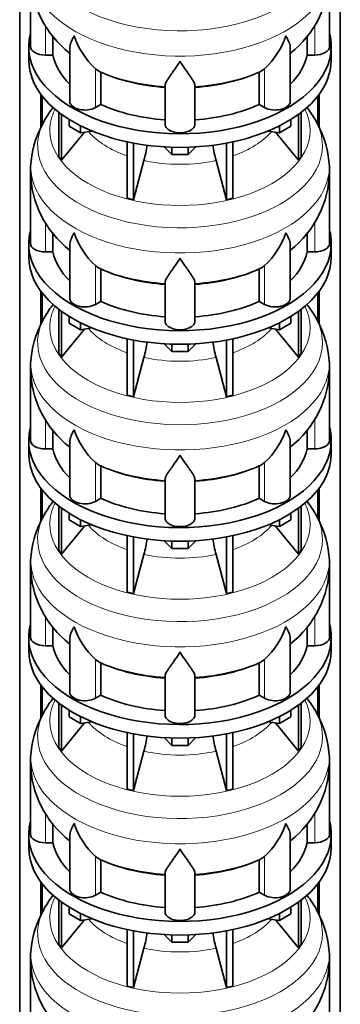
# Model space of a CAD drawing. Header units: millimetres. Extents: x 166 to 773, y -3338 to 2231.
# Tile 7 of 24: x 579 to 772, y -2139 to -1547. Entities that reach past the tile are written whole.
import ezdxf

# ---------------------------------------------------------------- set-up
doc = ezdxf.new("R2010")
doc.units = ezdxf.units.MM
doc.layers.add('LOW_134-16', color=7, linetype='Continuous')
doc.layers.add('VSI134_DIFFUSORE', color=7, linetype='Continuous')

# ---------------------------------------------------------------- blocks, each defined once
blk = doc.blocks.new('SE4')
at = {"layer": 'LOW_134-16', "color": 7, "linetype": 'Continuous', "lineweight": 35}
for p, q in [((579.14, -3070.53), (579.14, -1163.66)), ((771.99, -3070.53), (771.99, -1163.66)), ((591.89, -1592.36), (591.89, -1612.3)), ((759.24, -1592.36), (759.24, -1612.26)), ((592.64, -1593.35), (592.64, -1610.75)), ((758.49, -1593.35), (758.49, -1610.78)), ((591.89, -1710.75), (591.89, -1730.69)), ((759.24, -1710.75), (759.24, -1730.65)), ((592.64, -1711.74), (592.64, -1729.14)), ((758.49, -1711.74), (758.49, -1729.17)), ((591.89, -1829.14), (591.89, -1849.08)), ((759.24, -1829.14), (759.24, -1849.04)), ((592.64, -1830.13), (592.64, -1847.54)), ((758.49, -1830.13), (758.49, -1847.56)), ((591.89, -1947.53), (591.89, -1967.47)), ((759.24, -1947.53), (759.24, -1967.43)), ((592.64, -1948.52), (592.64, -1965.93)), ((758.49, -1948.52), (758.49, -1965.95)), ((591.89, -2065.93), (591.89, -2085.87)), ((759.24, -2065.93), (759.24, -2085.82)), ((592.64, -2066.92), (592.64, -2084.32)), ((758.49, -2066.92), (758.49, -2084.35))]:
    blk.add_line(p, q, dxfattribs=at)
at = {"layer": 'VSI134_DIFFUSORE', "color": 7, "linetype": 'Continuous', "lineweight": 35}
for p, q in [((585.57, -1520.49), (585.57, -1563.55)), ((765.57, -1563.55), (765.57, -1520.49)), ((599.09, -1568.74), (599.09, -1557.28)), ((752.04, -1557.29), (752.04, -1568.74)), ((584.57, -1563.55), (584.57, -1571.71)), ((609.29, -1564.45), (609.29, -1596.61)), ((741.84, -1596.61), (741.84, -1564.47)), ((766.57, -1571.71), (766.57, -1563.55)), ((594.57, -1568.74), (599.09, -1568.74)), ((752.04, -1568.74), (756.57, -1568.74)), ((626.08, -1577.99), (624.65, -1576.94)), ((627.86, -1598.44), (627.86, -1578.96)), ((723.28, -1578.96), (723.28, -1598.44)), ((726.48, -1576.94), (725.06, -1577.99)), ((666.57, -1610.31), (666.57, -1586.96)), ((684.57, -1610.31), (684.57, -1586.96)), ((602.74, -1603.21), (602.74, -1629.89)), ((624.65, -1600.29), (627.86, -1598.44)), ((723.28, -1598.44), (726.48, -1600.29)), ((748.39, -1603.21), (748.39, -1629.89)), ((604.27, -1604.36), (604.27, -1632.02)), ((608.81, -1611.47), (608.81, -1607.42)), ((742.32, -1611.47), (742.32, -1607.42)), ((746.86, -1604.36), (746.86, -1632.02)), ((604.27, -1632.02), (618.13, -1615.11)), ((615.75, -1615.48), (608.81, -1611.47)), ((615.75, -1615.48), (615.75, -1611.3)), ((622.57, -1614.42), (615.75, -1615.48)), ((735.38, -1615.48), (728.56, -1614.42)), ((733, -1615.11), (746.86, -1632.02)), ((735.38, -1615.48), (735.38, -1611.3)), ((742.32, -1611.47), (735.38, -1615.48)), ((643.87, -1620.96), (643.87, -1654.89)), ((647.56, -1621.7), (647.56, -1655.77)), ((703.57, -1621.7), (703.57, -1655.77)), ((707.26, -1620.96), (707.26, -1654.89)), ((670.66, -1628.61), (666.01, -1623.96)), ((670.66, -1628.61), (670.66, -1624.17)), ((685.12, -1623.96), (680.47, -1628.61)), ((680.47, -1628.61), (680.47, -1624.17)), ((602.74, -1629.89), (604.27, -1632.02)), ((647.56, -1655.77), (653.84, -1632.15)), ((680.47, -1628.61), (670.66, -1628.61)), ((697.29, -1632.15), (703.57, -1655.77)), ((746.86, -1632.02), (748.39, -1629.89)), ((585.57, -1638.88), (585.57, -1681.94)), ((765.57, -1681.94), (765.57, -1638.88)), ((643.87, -1654.89), (647.56, -1655.77)), ((703.57, -1655.77), (707.26, -1654.89)), ((599.09, -1687.13), (599.09, -1675.68)), ((752.04, -1675.68), (752.04, -1687.13)), ((584.57, -1681.94), (584.57, -1690.1)), ((609.29, -1682.84), (609.29, -1715.01)), ((741.84, -1715.01), (741.84, -1682.87)), ((766.57, -1690.1), (766.57, -1681.94)), ((594.57, -1687.13), (599.09, -1687.13)), ((752.04, -1687.13), (756.57, -1687.13)), ((626.08, -1696.38), (624.65, -1695.33)), ((627.86, -1716.83), (627.86, -1697.35)), ((723.28, -1697.35), (723.28, -1716.83)), ((726.48, -1695.33), (725.06, -1696.38)), ((666.57, -1728.7), (666.57, -1705.36)), ((684.57, -1728.7), (684.57, -1705.36)), ((602.74, -1721.6), (602.74, -1748.28)), ((624.65, -1718.68), (627.86, -1716.83)), ((723.28, -1716.83), (726.48, -1718.68)), ((748.39, -1721.6), (748.39, -1748.28)), ((604.27, -1722.75), (604.27, -1750.42)), ((608.81, -1729.86), (608.81, -1725.81)), ((742.32, -1729.86), (742.32, -1725.81)), ((746.86, -1722.75), (746.86, -1750.42)), ((604.27, -1750.42), (618.13, -1733.5)), ((615.75, -1733.87), (608.81, -1729.86)), ((615.75, -1733.87), (615.75, -1729.7)), ((622.57, -1732.81), (615.75, -1733.87)), ((735.38, -1733.87), (728.56, -1732.81)), ((733, -1733.5), (746.86, -1750.42)), ((735.38, -1733.87), (735.38, -1729.7)), ((742.32, -1729.86), (735.38, -1733.87)), ((643.87, -1739.35), (643.87, -1773.28)), ((647.56, -1740.09), (647.56, -1774.16)), ((703.57, -1740.09), (703.57, -1774.16)), ((707.26, -1739.35), (707.26, -1773.28)), ((670.66, -1747), (666.01, -1742.35)), ((670.66, -1747), (670.66, -1742.56)), ((685.12, -1742.35), (680.47, -1747)), ((680.47, -1747), (680.47, -1742.56)), ((602.74, -1748.28), (604.27, -1750.42)), ((647.56, -1774.16), (653.84, -1750.54)), ((680.47, -1747), (670.66, -1747)), ((697.29, -1750.54), (703.57, -1774.16)), ((746.86, -1750.42), (748.39, -1748.28)), ((585.57, -1757.27), (585.57, -1800.33)), ((765.57, -1800.33), (765.57, -1757.27)), ((643.87, -1773.28), (647.56, -1774.16)), ((703.57, -1774.16), (707.26, -1773.28)), ((599.09, -1805.53), (599.09, -1794.07)), ((752.04, -1794.08), (752.04, -1805.53)), ((584.57, -1800.33), (584.57, -1808.49)), ((609.29, -1801.23), (609.29, -1833.4)), ((741.84, -1833.4), (741.84, -1801.26)), ((766.57, -1808.49), (766.57, -1800.33)), ((594.57, -1805.53), (599.09, -1805.53)), ((752.04, -1805.53), (756.57, -1805.53)), ((626.08, -1814.78), (624.65, -1813.73)), ((627.86, -1835.22), (627.86, -1815.75)), ((723.28, -1815.75), (723.28, -1835.22)), ((726.48, -1813.73), (725.06, -1814.78)), ((666.57, -1847.09), (666.57, -1823.75)), ((684.57, -1847.09), (684.57, -1823.75)), ((602.74, -1840), (602.74, -1866.67)), ((624.65, -1837.07), (627.86, -1835.22)), ((723.28, -1835.22), (726.48, -1837.07)), ((748.39, -1840), (748.39, -1866.67)), ((604.27, -1841.14), (604.27, -1868.81)), ((608.81, -1848.25), (608.81, -1844.2)), ((742.32, -1848.25), (742.32, -1844.2)), ((746.86, -1841.14), (746.86, -1868.81)), ((604.27, -1868.81), (618.13, -1851.89)), ((615.75, -1852.26), (608.81, -1848.25)), ((615.75, -1852.26), (615.75, -1848.09)), ((622.57, -1851.21), (615.75, -1852.26)), ((735.38, -1852.26), (728.56, -1851.21)), ((733, -1851.89), (746.86, -1868.81)), ((735.38, -1852.26), (735.38, -1848.09)), ((742.32, -1848.25), (735.38, -1852.26)), ((643.87, -1857.74), (643.87, -1891.67)), ((647.56, -1858.48), (647.56, -1892.55)), ((703.57, -1858.48), (703.57, -1892.55)), ((707.26, -1857.74), (707.26, -1891.67)), ((670.66, -1865.39), (666.01, -1860.74)), ((670.66, -1865.39), (670.66, -1860.96)), ((685.12, -1860.74), (680.47, -1865.39)), ((680.47, -1865.39), (680.47, -1860.96)), ((602.74, -1866.67), (604.27, -1868.81)), ((647.56, -1892.55), (653.84, -1868.94)), ((680.47, -1865.39), (670.66, -1865.39)), ((697.29, -1868.94), (703.57, -1892.55)), ((746.86, -1868.81), (748.39, -1866.67)), ((585.57, -1875.67), (585.57, -1918.72)), ((765.57, -1918.72), (765.57, -1875.67)), ((643.87, -1891.67), (647.56, -1892.55)), ((703.57, -1892.55), (707.26, -1891.67)), ((599.09, -1923.92), (599.09, -1912.46)), ((752.04, -1912.47), (752.04, -1923.92)), ((584.57, -1918.72), (584.57, -1926.89)), ((609.29, -1919.63), (609.29, -1951.79)), ((741.84, -1951.79), (741.84, -1919.65)), ((766.57, -1926.89), (766.57, -1918.72)), ((594.57, -1923.92), (599.09, -1923.92)), ((752.04, -1923.92), (756.57, -1923.92)), ((626.08, -1933.17), (624.65, -1932.12)), ((627.86, -1953.62), (627.86, -1934.14)), ((723.28, -1934.14), (723.28, -1953.62)), ((726.48, -1932.12), (725.06, -1933.17)), ((666.57, -1965.49), (666.57, -1942.14)), ((684.57, -1965.49), (684.57, -1942.14)), ((602.74, -1958.39), (602.74, -1985.07)), ((624.65, -1955.46), (627.86, -1953.62)), ((723.28, -1953.62), (726.48, -1955.46)), ((748.39, -1958.39), (748.39, -1985.07)), ((604.27, -1959.53), (604.27, -1987.2)), ((608.81, -1966.65), (608.81, -1962.59)), ((742.32, -1966.65), (742.32, -1962.59)), ((746.86, -1959.53), (746.86, -1987.2)), ((604.27, -1987.2), (618.13, -1970.29)), ((615.75, -1970.65), (608.81, -1966.65)), ((615.75, -1970.65), (615.75, -1966.48)), ((622.57, -1969.6), (615.75, -1970.65)), ((735.38, -1970.65), (728.56, -1969.6)), ((733, -1970.29), (746.86, -1987.2)), ((735.38, -1970.65), (735.38, -1966.48)), ((742.32, -1966.65), (735.38, -1970.65)), ((643.87, -1976.14), (643.87, -2010.06)), ((647.56, -1976.88), (647.56, -2010.95)), ((703.57, -1976.88), (703.57, -2010.95)), ((707.26, -1976.14), (707.26, -2010.06)), ((670.66, -1983.79), (666.01, -1979.13)), ((670.66, -1983.79), (670.66, -1979.35)), ((685.12, -1979.13), (680.47, -1983.79)), ((680.47, -1983.79), (680.47, -1979.35)), ((602.74, -1985.07), (604.27, -1987.2)), ((647.56, -2010.95), (653.84, -1987.33)), ((680.47, -1983.79), (670.66, -1983.79)), ((697.29, -1987.33), (703.57, -2010.95)), ((746.86, -1987.2), (748.39, -1985.07)), ((585.57, -1994.06), (585.57, -2037.11)), ((765.57, -2037.11), (765.57, -1994.06)), ((643.87, -2010.06), (647.56, -2010.95)), ((703.57, -2010.95), (707.26, -2010.06)), ((599.09, -2042.31), (599.09, -2030.85)), ((752.04, -2030.86), (752.04, -2042.31)), ((584.57, -2037.11), (584.57, -2045.28)), ((609.29, -2038.02), (609.29, -2070.18)), ((741.84, -2070.18), (741.84, -2038.04)), ((766.57, -2045.28), (766.57, -2037.11)), ((594.57, -2042.31), (599.09, -2042.31)), ((752.04, -2042.31), (756.57, -2042.31)), ((626.08, -2051.56), (624.65, -2050.51)), ((627.86, -2072.01), (627.86, -2052.53)), ((723.28, -2052.53), (723.28, -2072.01)), ((726.48, -2050.51), (725.06, -2051.56)), ((666.57, -2083.88), (666.57, -2060.53)), ((684.57, -2083.88), (684.57, -2060.53)), ((602.74, -2076.78), (602.74, -2103.46)), ((624.65, -2073.86), (627.86, -2072.01)), ((723.28, -2072.01), (726.48, -2073.86)), ((748.39, -2076.78), (748.39, -2103.46)), ((604.27, -2077.93), (604.27, -2105.59)), ((608.81, -2085.04), (608.81, -2080.98)), ((742.32, -2085.04), (742.32, -2080.98)), ((746.86, -2077.93), (746.86, -2105.59)), ((604.27, -2105.59), (618.13, -2088.68)), ((615.75, -2089.05), (608.81, -2085.04)), ((615.75, -2089.05), (615.75, -2084.87)), ((622.57, -2087.99), (615.75, -2089.05)), ((735.38, -2089.05), (728.56, -2087.99)), ((733, -2088.68), (746.86, -2105.59)), ((735.38, -2089.05), (735.38, -2084.87)), ((742.32, -2085.04), (735.38, -2089.05)), ((643.87, -2094.53), (643.87, -2128.46)), ((647.56, -2095.27), (647.56, -2129.34)), ((703.57, -2095.27), (703.57, -2129.34)), ((707.26, -2094.53), (707.26, -2128.46)), ((670.66, -2102.18), (666.01, -2097.53)), ((670.66, -2102.18), (670.66, -2097.74)), ((685.12, -2097.53), (680.47, -2102.18)), ((680.47, -2102.18), (680.47, -2097.74)), ((602.74, -2103.46), (604.27, -2105.59)), ((647.56, -2129.34), (653.84, -2105.72)), ((680.47, -2102.18), (670.66, -2102.18)), ((697.29, -2105.72), (703.57, -2129.34)), ((746.86, -2105.59), (748.39, -2103.46)), ((585.57, -2112.45), (585.57, -2155.51)), ((765.57, -2155.51), (765.57, -2112.45)), ((643.87, -2128.46), (647.56, -2129.34)), ((703.57, -2129.34), (707.26, -2128.46))]:
    blk.add_line(p, q, dxfattribs=at)
at = {"layer": 'VSI134_DIFFUSORE', "color": 4, "linetype": 'Continuous', "lineweight": 9}
for p, q in [((594.57, -1568.74), (594.57, -1550.94)), ((756.57, -1568.74), (756.57, -1550.95)), ((624.65, -1600.29), (624.65, -1576.94)), ((726.48, -1600.29), (726.48, -1576.94)), ((594.57, -1687.13), (594.57, -1669.33)), ((756.57, -1687.13), (756.57, -1669.34)), ((624.65, -1718.68), (624.65, -1695.33)), ((726.48, -1718.68), (726.48, -1695.33)), ((594.57, -1805.53), (594.57, -1787.72)), ((756.57, -1805.53), (756.57, -1787.73)), ((624.65, -1837.07), (624.65, -1813.73)), ((726.48, -1837.07), (726.48, -1813.73)), ((594.57, -1923.92), (594.57, -1906.11)), ((756.57, -1923.92), (756.57, -1906.12)), ((624.65, -1955.46), (624.65, -1932.12)), ((726.48, -1955.46), (726.48, -1932.12)), ((594.57, -2042.31), (594.57, -2024.51)), ((756.57, -2042.31), (756.57, -2024.51)), ((624.65, -2073.86), (624.65, -2050.51)), ((726.48, -2073.86), (726.48, -2050.51))]:
    blk.add_line(p, q, dxfattribs=at)
at = {"layer": 'VSI134_DIFFUSORE', "color": 7, "linetype": 'Continuous', "lineweight": 35}
for centre, radius, start, end in [((646.88, -1519.31), 61.28, 181.31393, 231.99734), ((704.42, -1519.45), 61.06, 307.95465, 359.01897), ((657.15, -1541.98), 47.73, 198.63732, 227.08568), ((693.98, -1541.98), 47.73, 312.91434, 341.36277), ((633.99, -1565.6), 14.7, 237.45087, 245.35655), ((717.15, -1565.6), 14.7, 294.64345, 302.54913), ((653.64, -1642.09), 68.62, 142.4181, 149.54128), ((696.03, -1643.42), 70.59, 30.92645, 37.90303), ((647.28, -1639.1), 61.62, 148.94148, 173.80604), ((704.26, -1638.75), 61.14, 5.92557, 31.17693), ((564, -1607.84), 93.08, 344.85704, 350.81094), ((785.82, -1608.05), 91.75, 189.18097, 195.23149), ((623.08, -1638.06), 37.48, 171.39319, 181.60627), ((738.72, -1637.28), 26.8, 356.563, 10.38276), ((646.88, -1637.71), 61.28, 181.31393, 231.99734), ((704.42, -1637.84), 61.06, 307.95465, 359.01897), ((657.15, -1660.38), 47.73, 198.63732, 227.08568), ((693.98, -1660.38), 47.73, 312.91434, 341.36277), ((633.99, -1683.99), 14.7, 237.45087, 245.35655), ((717.15, -1683.99), 14.7, 294.64345, 302.54913), ((653.64, -1760.48), 68.62, 142.4181, 149.54128), ((696.03, -1761.81), 70.59, 30.92645, 37.90303), ((647.28, -1757.49), 61.62, 148.94148, 173.80604), ((704.26, -1757.14), 61.14, 5.92557, 31.17693), ((564, -1726.23), 93.08, 344.85704, 350.81094), ((785.82, -1726.44), 91.75, 189.18097, 195.23149), ((623.08, -1756.45), 37.48, 171.39319, 181.60627), ((738.72, -1755.67), 26.8, 356.563, 10.38276), ((646.88, -1756.1), 61.28, 181.31393, 231.99734), ((704.42, -1756.23), 61.06, 307.95465, 359.01897), ((657.15, -1778.77), 47.73, 198.63732, 227.08568), ((693.98, -1778.77), 47.73, 312.91434, 341.36277), ((633.99, -1802.38), 14.7, 237.45087, 245.35655), ((717.15, -1802.38), 14.7, 294.64345, 302.54913), ((653.64, -1878.88), 68.62, 142.4181, 149.54128), ((696.03, -1880.2), 70.59, 30.92645, 38.04044), ((647.28, -1875.88), 61.62, 148.94148, 173.80604), ((704.26, -1875.53), 61.14, 5.92557, 31.17693), ((564, -1844.62), 93.08, 344.85704, 350.81094), ((785.82, -1844.83), 91.75, 189.18097, 195.23149), ((623.08, -1874.85), 37.48, 171.39319, 181.60627), ((738.72, -1874.06), 26.8, 356.563, 10.38276), ((646.88, -1874.49), 61.28, 181.31393, 231.99734), ((704.42, -1874.62), 61.06, 307.95465, 359.01897), ((657.15, -1897.16), 47.73, 198.63732, 227.08568), ((693.98, -1897.16), 47.73, 312.91434, 341.36277), ((633.99, -1920.78), 14.7, 237.45087, 245.35655), ((717.15, -1920.78), 14.7, 294.64345, 302.54913), ((653.64, -1997.27), 68.62, 142.4181, 149.54128), ((696.03, -1998.59), 70.59, 30.92645, 38.04044), ((647.28, -1994.27), 61.62, 148.94148, 173.80604), ((704.26, -1993.93), 61.14, 5.92557, 31.17693), ((564, -1963.01), 93.08, 344.85704, 350.81094), ((785.82, -1963.22), 91.75, 189.18097, 195.23149), ((623.08, -1993.24), 37.48, 171.39319, 181.60627), ((738.72, -1992.45), 26.8, 356.563, 10.38276), ((646.88, -1992.88), 61.28, 181.31393, 231.99734), ((704.42, -1993.02), 61.06, 307.95465, 359.01897), ((657.15, -2015.55), 47.73, 198.63732, 227.08568), ((693.98, -2015.55), 47.73, 312.91434, 341.36277), ((633.99, -2039.17), 14.7, 237.45087, 245.35655), ((717.15, -2039.17), 14.7, 294.64345, 302.54913), ((653.64, -2115.66), 68.62, 142.4181, 149.54128), ((696.03, -2116.99), 70.59, 30.92645, 38.04044), ((647.28, -2112.67), 61.62, 148.94148, 173.80604), ((704.26, -2112.32), 61.14, 5.92557, 31.17693), ((564, -2081.41), 93.08, 344.85704, 350.81094), ((785.82, -2081.61), 91.75, 189.18097, 195.23149), ((623.08, -2111.63), 37.48, 171.39319, 181.60627), ((738.72, -2110.85), 26.8, 356.563, 10.38276), ((646.88, -2111.27), 61.28, 181.31393, 231.99734), ((704.42, -2111.41), 61.06, 307.95465, 359.01897)]:
    blk.add_arc(centre, radius, start, end, dxfattribs=at)
at = {"layer": 'VSI134_DIFFUSORE', "color": 4, "linetype": 'Continuous', "lineweight": 9}
for centre, major_axis, start_param, end_param in [((675.57, -1504.77), (85.67, 0), 2.814744, 6.283185), ((675.57, -1517.53), (-89.83, 0), 0, 3.208925), ((675.57, -1542.07), (-79.5, 0), 0.898849, 1.457346), ((675.57, -1542.07), (79.5, 0), 4.82584, 5.384336), ((675.57, -1613.97), (-78.3, 0), 0, 3.425204), ((675.57, -1613.97), (-78.3, 0), 5.999574, 6.283185), ((675.57, -1623.16), (85.67, 0), 2.814744, 6.283185), ((675.57, -1623.16), (85.67, 0), 0, 0.328778), ((675.57, -1598.85), (-61.63, 0), 0.463231, 1.030574), ((675.57, -1598.85), (61.63, 0), 5.252612, 5.819954), ((675.57, -1635.92), (-89.83, 0), 0, 3.208925), ((675.57, -1635.92), (-89.83, 0), 6.216038, 6.283185), ((675.57, -1598.85), (-61.63, 0), 1.210556, 1.931037), ((675.57, -1660.46), (-79.5, 0), 0.898849, 1.457346), ((675.57, -1660.46), (79.5, 0), 4.82584, 5.384336), ((675.57, -1732.36), (-78.3, 0), 0, 3.425204), ((675.57, -1732.36), (-78.3, 0), 5.999574, 6.283185), ((675.57, -1741.56), (85.67, 0), 2.814744, 6.283185), ((675.57, -1741.56), (85.67, 0), 0, 0.328778), ((675.57, -1717.25), (-61.63, 0), 0.463231, 1.030574), ((675.57, -1717.25), (61.63, 0), 5.252612, 5.819954), ((675.57, -1754.31), (-89.83, 0), 0, 3.208925), ((675.57, -1754.31), (-89.83, 0), 6.216038, 6.283185), ((675.57, -1717.25), (-61.63, 0), 1.210556, 1.931037), ((675.57, -1778.86), (-79.5, 0), 0.898849, 1.457346), ((675.57, -1778.86), (79.5, 0), 4.82584, 5.384336), ((675.57, -1850.76), (-78.3, 0), 0, 3.425204), ((675.57, -1850.76), (-78.3, 0), 5.999574, 6.283185), ((675.57, -1859.95), (85.67, 0), 2.814744, 6.283185), ((675.57, -1859.95), (85.67, 0), 0, 0.328778), ((675.57, -1835.64), (-61.63, 0), 0.463231, 1.030574), ((675.57, -1835.64), (61.63, 0), 5.252612, 5.819954), ((675.57, -1872.7), (-89.83, 0), 0, 3.208925), ((675.57, -1872.7), (-89.83, 0), 6.216038, 6.283185), ((675.57, -1835.64), (-61.63, 0), 1.210556, 1.931037), ((675.57, -1897.25), (-79.5, 0), 0.898849, 1.457346), ((675.57, -1897.25), (79.5, 0), 4.82584, 5.384336), ((675.57, -1969.15), (-78.3, 0), 0, 3.425204), ((675.57, -1969.15), (-78.3, 0), 5.999574, 6.283185), ((675.57, -1978.34), (85.67, 0), 2.814744, 6.283185), ((675.57, -1978.34), (85.67, 0), 0, 0.328778), ((675.57, -1954.03), (-61.63, 0), 0.463231, 1.030574), ((675.57, -1954.03), (61.63, 0), 5.252612, 5.819954), ((675.57, -1991.1), (-89.83, 0), 0, 3.208925), ((675.57, -1991.1), (-89.83, 0), 6.216038, 6.283185), ((675.57, -1954.03), (-61.63, 0), 1.210556, 1.931037), ((675.57, -2015.64), (-79.5, 0), 0.898849, 1.457346), ((675.57, -2015.64), (79.5, 0), 4.82584, 5.384336), ((675.57, -2087.54), (-78.3, 0), 0, 3.425204), ((675.57, -2087.54), (-78.3, 0), 5.999574, 6.283185), ((675.57, -2096.73), (85.67, 0), 2.814744, 6.283185), ((675.57, -2096.73), (85.67, 0), 0, 0.328778), ((675.57, -2072.42), (-61.63, 0), 0.463231, 1.030574), ((675.57, -2072.42), (61.63, 0), 5.252612, 5.819954), ((675.57, -2109.49), (-89.83, 0), 0, 3.208925), ((675.57, -2109.49), (-89.83, 0), 6.216038, 6.283185), ((675.57, -2072.42), (-61.63, 0), 1.210556, 1.931037)]:
    blk.add_ellipse(centre, major_axis=major_axis, ratio=0.57735, start_param=start_param, end_param=end_param, dxfattribs=at)
at = {"layer": 'VSI134_DIFFUSORE', "color": 7, "linetype": 'Continuous', "lineweight": 35}
for centre, major_axis, start_param, end_param in [((675.57, -1563.55), (91, 0), 2.993207, 6.283185), ((675.57, -1563.55), (91, 0), 0, 0.148386), ((594.57, -1563.55), (9, 0), 3.141593, 4.712389), ((756.57, -1563.55), (-9, 0), 1.570796, 3.141593), ((675.57, -1571.71), (-91, 0), 0, 3.141593), ((675.57, -1563.55), (-77, 0), 0.117151, 0.534109), ((675.57, -1563.55), (77, 0), 5.749077, 6.166034), ((675.57, -1544.07), (-77, 0), 0.902549, 1.453645), ((675.57, -1544.07), (77, 0), 4.82954, 5.380636), ((618.29, -1596.61), (9, 0), 3.141593, 5.497787), ((732.84, -1596.61), (-9, 0), 0.785398, 3.141593), ((675.57, -1563.55), (-77, 0), 0.902549, 1.453645), ((675.57, -1563.55), (77, 0), 4.82954, 5.380636), ((675.57, -1610.31), (-9, 0), 0, 3.141593), ((675.57, -1681.94), (91, 0), 2.993207, 6.283185), ((675.57, -1681.94), (91, 0), 0, 0.148386), ((594.57, -1681.94), (9, 0), 3.141593, 4.712389), ((756.57, -1681.94), (-9, 0), 1.570796, 3.141593), ((675.57, -1690.1), (-91, 0), 0, 3.141593), ((675.57, -1681.94), (-77, 0), 0.117151, 0.534109), ((675.57, -1681.94), (77, 0), 5.749077, 6.166034), ((675.57, -1662.46), (-77, 0), 0.902549, 1.453645), ((675.57, -1662.46), (77, 0), 4.82954, 5.380636), ((618.29, -1715.01), (9, 0), 3.141593, 5.497787), ((732.84, -1715.01), (-9, 0), 0.785398, 3.141593), ((675.57, -1681.94), (-77, 0), 0.902549, 1.453645), ((675.57, -1681.94), (77, 0), 4.82954, 5.380636), ((675.57, -1728.7), (-9, 0), 0, 3.141593), ((675.57, -1800.33), (91, 0), 2.993207, 6.283185), ((675.57, -1800.33), (91, 0), 0, 0.148386), ((594.57, -1800.33), (9, 0), 3.141593, 4.712389), ((756.57, -1800.33), (-9, 0), 1.570796, 3.141593), ((675.57, -1808.49), (-91, 0), 0, 3.141593), ((675.57, -1800.33), (-77, 0), 0.117151, 0.534109), ((675.57, -1800.33), (77, 0), 5.749077, 6.166034), ((675.57, -1780.85), (-77, 0), 0.902549, 1.453645), ((675.57, -1780.85), (77, 0), 4.82954, 5.380636), ((618.29, -1833.4), (9, 0), 3.141593, 5.497787), ((732.84, -1833.4), (-9, 0), 0.785398, 3.141593), ((675.57, -1800.33), (-77, 0), 0.902549, 1.453645), ((675.57, -1800.33), (77, 0), 4.82954, 5.380636), ((675.57, -1847.09), (-9, 0), 0, 3.141593), ((675.57, -1918.72), (91, 0), 2.993207, 6.283185), ((675.57, -1918.72), (91, 0), 0, 0.148386), ((594.57, -1918.72), (9, 0), 3.141593, 4.712389), ((756.57, -1918.72), (-9, 0), 1.570796, 3.141593), ((675.57, -1926.89), (-91, 0), 0, 3.141593), ((675.57, -1918.72), (-77, 0), 0.117151, 0.534109), ((675.57, -1918.72), (77, 0), 5.749077, 6.166034), ((675.57, -1899.24), (-77, 0), 0.902549, 1.453645), ((675.57, -1899.24), (77, 0), 4.82954, 5.380636), ((618.29, -1951.79), (9, 0), 3.141593, 5.497787), ((732.84, -1951.79), (-9, 0), 0.785398, 3.141593), ((675.57, -1918.72), (-77, 0), 0.902549, 1.453645), ((675.57, -1918.72), (77, 0), 4.82954, 5.380636), ((675.57, -1965.49), (-9, 0), 0, 3.141593), ((675.57, -2037.11), (91, 0), 2.993207, 6.283185), ((675.57, -2037.11), (91, 0), 0, 0.148386), ((594.57, -2037.11), (9, 0), 3.141593, 4.712389), ((756.57, -2037.11), (-9, 0), 1.570796, 3.141593), ((675.57, -2045.28), (-91, 0), 0, 3.141593), ((675.57, -2037.11), (-77, 0), 0.117151, 0.534109), ((675.57, -2037.11), (77, 0), 5.749077, 6.166034), ((675.57, -2017.64), (-77, 0), 0.902549, 1.453645), ((675.57, -2017.64), (77, 0), 4.82954, 5.380636), ((618.29, -2070.18), (9, 0), 3.141593, 5.497787), ((732.84, -2070.18), (-9, 0), 0.785398, 3.141593), ((675.57, -2037.11), (-77, 0), 0.902549, 1.453645), ((675.57, -2037.11), (77, 0), 4.82954, 5.380636), ((675.57, -2083.88), (-9, 0), 0, 3.141593)]:
    blk.add_ellipse(centre, major_axis=major_axis, ratio=0.57735, start_param=start_param, end_param=end_param, dxfattribs=at)
for points, knots in [([(609.29, -1564.47), (609.29, -1564.31), (609.3, -1564.15), (609.38, -1562.97), (609.67, -1561.92), (610.34, -1560.25), (610.6, -1559.67), (611.06, -1558.78), (611.22, -1558.48), (611.47, -1558.02), (611.6, -1557.79), (611.74, -1557.55), (611.83, -1557.4), (611.88, -1557.32), (611.93, -1557.24)], [0.4600931, 0.4600931, 0.4600931, 0.4600931, 0.5, 0.5, 0.75, 0.75, 0.875, 0.875, 0.9375, 0.9375, 0.96875, 0.984375, 0.984375, 1, 1, 1, 1]), ([(741.84, -1564.49), (741.84, -1564.33), (741.84, -1564.17), (741.79, -1563.51), (741.7, -1563), (741.43, -1561.94), (741.25, -1561.39), (740.8, -1560.26), (740.53, -1559.68), (740.08, -1558.79), (739.92, -1558.49), (739.66, -1558.02), (739.57, -1557.87), (739.39, -1557.55), (739.3, -1557.4), (739.21, -1557.24)], [0.4604904, 0.4604904, 0.4604904, 0.4604904, 0.5, 0.5, 0.625, 0.625, 0.75, 0.75, 0.875, 0.875, 0.9375, 0.9375, 0.96875, 0.96875, 1, 1, 1, 1]), ([(675.57, -1572.46), (675.43, -1572.67), (675.3, -1572.88), (675.03, -1573.3), (674.9, -1573.51), (674.5, -1574.13), (674.24, -1574.53), (673.45, -1575.72), (672.94, -1576.49), (671.92, -1577.97), (671.43, -1578.68), (670.48, -1580.03), (670.03, -1580.67), (669.18, -1581.89), (668.79, -1582.47), (668.25, -1583.29), (668.08, -1583.56), (667.75, -1584.08), (667.6, -1584.33), (667.19, -1585.05), (666.97, -1585.48), (666.66, -1586.28), (666.57, -1586.64), (666.57, -1586.96)], [0, 0, 0, 0, 0.03125, 0.03125, 0.0625, 0.0625, 0.125, 0.125, 0.25, 0.25, 0.375, 0.375, 0.5, 0.5, 0.625, 0.625, 0.6875, 0.6875, 0.75, 0.75, 0.875, 0.875, 1, 1, 1, 1]), ([(684.57, -1586.96), (684.57, -1586.64), (684.48, -1586.28), (684.16, -1585.49), (683.94, -1585.05), (683.53, -1584.33), (683.38, -1584.08), (683.06, -1583.56), (682.89, -1583.3), (682.35, -1582.48), (681.95, -1581.9), (681.1, -1580.68), (680.65, -1580.03), (679.71, -1578.68), (679.21, -1577.97), (678.2, -1576.49), (677.68, -1575.73), (676.89, -1574.53), (676.63, -1574.13), (676.23, -1573.51), (676.1, -1573.3), (675.83, -1572.88), (675.7, -1572.67), (675.57, -1572.46)], [0, 0, 0, 0, 0.125, 0.125, 0.25, 0.25, 0.3125, 0.3125, 0.375, 0.375, 0.5, 0.5, 0.625, 0.625, 0.75, 0.75, 0.875, 0.875, 0.9375, 0.9375, 0.96875, 0.96875, 1, 1, 1, 1]), ([(609.29, -1682.86), (609.29, -1682.7), (609.3, -1682.54), (609.38, -1681.37), (609.67, -1680.31), (610.34, -1678.64), (610.6, -1678.07), (611.06, -1677.18), (611.22, -1676.87), (611.47, -1676.41), (611.6, -1676.18), (611.74, -1675.95), (611.83, -1675.79), (611.88, -1675.71), (611.93, -1675.63)], [0.4600931, 0.4600931, 0.4600931, 0.4600931, 0.5, 0.5, 0.75, 0.75, 0.875, 0.875, 0.9375, 0.9375, 0.96875, 0.984375, 0.984375, 1, 1, 1, 1]), ([(741.84, -1682.88), (741.84, -1682.72), (741.84, -1682.57), (741.79, -1681.91), (741.7, -1681.39), (741.43, -1680.33), (741.25, -1679.78), (740.8, -1678.65), (740.53, -1678.08), (740.08, -1677.18), (739.92, -1676.88), (739.66, -1676.42), (739.57, -1676.26), (739.39, -1675.95), (739.3, -1675.79), (739.21, -1675.63)], [0.4604904, 0.4604904, 0.4604904, 0.4604904, 0.5, 0.5, 0.625, 0.625, 0.75, 0.75, 0.875, 0.875, 0.9375, 0.9375, 0.96875, 0.96875, 1, 1, 1, 1]), ([(675.57, -1690.85), (675.43, -1691.06), (675.3, -1691.27), (675.03, -1691.69), (674.9, -1691.9), (674.5, -1692.52), (674.24, -1692.92), (673.45, -1694.11), (672.94, -1694.88), (671.92, -1696.36), (671.43, -1697.07), (670.48, -1698.42), (670.03, -1699.07), (669.18, -1700.29), (668.79, -1700.87), (668.25, -1701.69), (668.08, -1701.95), (667.75, -1702.47), (667.6, -1702.72), (667.19, -1703.44), (666.97, -1703.88), (666.66, -1704.68), (666.57, -1705.04), (666.57, -1705.36)], [0, 0, 0, 0, 0.03125, 0.03125, 0.0625, 0.0625, 0.125, 0.125, 0.25, 0.25, 0.375, 0.375, 0.5, 0.5, 0.625, 0.625, 0.6875, 0.6875, 0.75, 0.75, 0.875, 0.875, 1, 1, 1, 1]), ([(684.57, -1705.36), (684.57, -1705.04), (684.48, -1704.68), (684.16, -1703.88), (683.94, -1703.44), (683.53, -1702.72), (683.38, -1702.47), (683.06, -1701.95), (682.89, -1701.69), (682.35, -1700.87), (681.95, -1700.29), (681.1, -1699.07), (680.65, -1698.43), (679.71, -1697.07), (679.21, -1696.36), (678.2, -1694.88), (677.68, -1694.12), (676.89, -1692.93), (676.63, -1692.52), (676.23, -1691.9), (676.1, -1691.69), (675.83, -1691.27), (675.7, -1691.06), (675.57, -1690.85)], [0, 0, 0, 0, 0.125, 0.125, 0.25, 0.25, 0.3125, 0.3125, 0.375, 0.375, 0.5, 0.5, 0.625, 0.625, 0.75, 0.75, 0.875, 0.875, 0.9375, 0.9375, 0.96875, 0.96875, 1, 1, 1, 1]), ([(609.29, -1801.26), (609.29, -1801.1), (609.3, -1800.94), (609.38, -1799.76), (609.67, -1798.71), (610.34, -1797.03), (610.6, -1796.46), (611.06, -1795.57), (611.22, -1795.27), (611.47, -1794.81), (611.6, -1794.57), (611.74, -1794.34), (611.83, -1794.18), (611.88, -1794.1), (611.93, -1794.02)], [0.4600931, 0.4600931, 0.4600931, 0.4600931, 0.5, 0.5, 0.75, 0.75, 0.875, 0.875, 0.9375, 0.9375, 0.96875, 0.984375, 0.984375, 1, 1, 1, 1]), ([(741.84, -1801.27), (741.84, -1801.11), (741.84, -1800.96), (741.79, -1800.3), (741.7, -1799.78), (741.43, -1798.72), (741.25, -1798.17), (740.8, -1797.05), (740.53, -1796.47), (740.08, -1795.57), (739.92, -1795.27), (739.66, -1794.81), (739.57, -1794.65), (739.39, -1794.34), (739.3, -1794.18), (739.21, -1794.02)], [0.4604904, 0.4604904, 0.4604904, 0.4604904, 0.5, 0.5, 0.625, 0.625, 0.75, 0.75, 0.875, 0.875, 0.9375, 0.9375, 0.96875, 0.96875, 1, 1, 1, 1]), ([(675.57, -1809.24), (675.43, -1809.45), (675.3, -1809.67), (675.03, -1810.09), (674.9, -1810.29), (674.5, -1810.91), (674.24, -1811.31), (673.45, -1812.51), (672.94, -1813.27), (671.92, -1814.75), (671.43, -1815.46), (670.48, -1816.81), (670.03, -1817.46), (669.18, -1818.68), (668.79, -1819.26), (668.25, -1820.08), (668.08, -1820.34), (667.75, -1820.86), (667.6, -1821.11), (667.19, -1821.83), (666.97, -1822.27), (666.66, -1823.07), (666.57, -1823.43), (666.57, -1823.75)], [0, 0, 0, 0, 0.03125, 0.03125, 0.0625, 0.0625, 0.125, 0.125, 0.25, 0.25, 0.375, 0.375, 0.5, 0.5, 0.625, 0.625, 0.6875, 0.6875, 0.75, 0.75, 0.875, 0.875, 1, 1, 1, 1]), ([(684.57, -1823.75), (684.57, -1823.43), (684.48, -1823.07), (684.16, -1822.27), (683.94, -1821.83), (683.53, -1821.11), (683.38, -1820.86), (683.06, -1820.35), (682.89, -1820.08), (682.35, -1819.26), (681.95, -1818.68), (681.1, -1817.46), (680.65, -1816.82), (679.71, -1815.47), (679.21, -1814.75), (678.2, -1813.28), (677.68, -1812.51), (676.89, -1811.32), (676.63, -1810.91), (676.23, -1810.29), (676.1, -1810.09), (675.83, -1809.67), (675.7, -1809.45), (675.57, -1809.24)], [0, 0, 0, 0, 0.125, 0.125, 0.25, 0.25, 0.3125, 0.3125, 0.375, 0.375, 0.5, 0.5, 0.625, 0.625, 0.75, 0.75, 0.875, 0.875, 0.9375, 0.9375, 0.96875, 0.96875, 1, 1, 1, 1]), ([(609.29, -1919.65), (609.29, -1919.49), (609.3, -1919.33), (609.38, -1918.15), (609.67, -1917.1), (610.34, -1915.42), (610.6, -1914.85), (611.06, -1913.96), (611.22, -1913.66), (611.47, -1913.2), (611.6, -1912.97), (611.74, -1912.73), (611.83, -1912.57), (611.88, -1912.49), (611.93, -1912.41)], [0.4600931, 0.4600931, 0.4600931, 0.4600931, 0.5, 0.5, 0.75, 0.75, 0.875, 0.875, 0.9375, 0.9375, 0.96875, 0.984375, 0.984375, 1, 1, 1, 1]), ([(741.84, -1919.66), (741.84, -1919.51), (741.84, -1919.35), (741.79, -1918.69), (741.7, -1918.18), (741.43, -1917.11), (741.25, -1916.57), (740.8, -1915.44), (740.53, -1914.86), (740.08, -1913.96), (739.92, -1913.66), (739.66, -1913.2), (739.57, -1913.04), (739.39, -1912.73), (739.3, -1912.57), (739.21, -1912.41)], [0.4604904, 0.4604904, 0.4604904, 0.4604904, 0.5, 0.5, 0.625, 0.625, 0.75, 0.75, 0.875, 0.875, 0.9375, 0.9375, 0.96875, 0.96875, 1, 1, 1, 1]), ([(675.57, -1927.63), (675.43, -1927.85), (675.3, -1928.06), (675.03, -1928.48), (674.9, -1928.68), (674.5, -1929.3), (674.24, -1929.71), (673.45, -1930.9), (672.94, -1931.66), (671.92, -1933.14), (671.43, -1933.85), (670.48, -1935.21), (670.03, -1935.85), (669.18, -1937.07), (668.79, -1937.65), (668.25, -1938.47), (668.08, -1938.74), (667.75, -1939.25), (667.6, -1939.5), (667.19, -1940.22), (666.97, -1940.66), (666.66, -1941.46), (666.57, -1941.82), (666.57, -1942.14)], [0, 0, 0, 0, 0.03125, 0.03125, 0.0625, 0.0625, 0.125, 0.125, 0.25, 0.25, 0.375, 0.375, 0.5, 0.5, 0.625, 0.625, 0.6875, 0.6875, 0.75, 0.75, 0.875, 0.875, 1, 1, 1, 1]), ([(684.57, -1942.14), (684.57, -1941.82), (684.48, -1941.46), (684.16, -1940.66), (683.94, -1940.22), (683.53, -1939.5), (683.38, -1939.25), (683.06, -1938.74), (682.89, -1938.47), (682.35, -1937.65), (681.95, -1937.07), (681.1, -1935.85), (680.65, -1935.21), (679.71, -1933.86), (679.21, -1933.15), (678.2, -1931.67), (677.68, -1930.9), (676.89, -1929.71), (676.63, -1929.3), (676.23, -1928.69), (676.1, -1928.48), (675.83, -1928.06), (675.7, -1927.84), (675.57, -1927.63)], [0, 0, 0, 0, 0.125, 0.125, 0.25, 0.25, 0.3125, 0.3125, 0.375, 0.375, 0.5, 0.5, 0.625, 0.625, 0.75, 0.75, 0.875, 0.875, 0.9375, 0.9375, 0.96875, 0.96875, 1, 1, 1, 1]), ([(609.29, -2038.04), (609.29, -2037.88), (609.3, -2037.72), (609.38, -2036.54), (609.67, -2035.49), (610.34, -2033.82), (610.6, -2033.24), (611.06, -2032.35), (611.22, -2032.05), (611.47, -2031.59), (611.6, -2031.36), (611.74, -2031.12), (611.83, -2030.96), (611.88, -2030.88), (611.93, -2030.81)], [0.4600931, 0.4600931, 0.4600931, 0.4600931, 0.5, 0.5, 0.75, 0.75, 0.875, 0.875, 0.9375, 0.9375, 0.96875, 0.984375, 0.984375, 1, 1, 1, 1]), ([(741.84, -2038.05), (741.84, -2037.9), (741.84, -2037.74), (741.79, -2037.08), (741.7, -2036.57), (741.43, -2035.51), (741.25, -2034.96), (740.8, -2033.83), (740.53, -2033.25), (740.08, -2032.36), (739.92, -2032.05), (739.66, -2031.59), (739.57, -2031.44), (739.39, -2031.12), (739.3, -2030.96), (739.21, -2030.81)], [0.4604904, 0.4604904, 0.4604904, 0.4604904, 0.5, 0.5, 0.625, 0.625, 0.75, 0.75, 0.875, 0.875, 0.9375, 0.9375, 0.96875, 0.96875, 1, 1, 1, 1]), ([(675.57, -2046.03), (675.43, -2046.24), (675.3, -2046.45), (675.03, -2046.87), (674.9, -2047.08), (674.5, -2047.69), (674.24, -2048.1), (673.45, -2049.29), (672.94, -2050.06), (671.92, -2051.53), (671.43, -2052.25), (670.48, -2053.6), (670.03, -2054.24), (669.18, -2055.46), (668.79, -2056.04), (668.25, -2056.86), (668.08, -2057.13), (667.75, -2057.64), (667.6, -2057.89), (667.19, -2058.61), (666.97, -2059.05), (666.66, -2059.85), (666.57, -2060.21), (666.57, -2060.53)], [0, 0, 0, 0, 0.03125, 0.03125, 0.0625, 0.0625, 0.125, 0.125, 0.25, 0.25, 0.375, 0.375, 0.5, 0.5, 0.625, 0.625, 0.6875, 0.6875, 0.75, 0.75, 0.875, 0.875, 1, 1, 1, 1]), ([(684.57, -2060.53), (684.57, -2060.21), (684.48, -2059.85), (684.16, -2059.05), (683.94, -2058.61), (683.53, -2057.89), (683.38, -2057.64), (683.06, -2057.13), (682.89, -2056.86), (682.35, -2056.04), (681.95, -2055.46), (681.1, -2054.24), (680.65, -2053.6), (679.71, -2052.25), (679.21, -2051.54), (678.2, -2050.06), (677.68, -2049.29), (676.89, -2048.1), (676.63, -2047.7), (676.23, -2047.08), (676.1, -2046.87), (675.83, -2046.45), (675.7, -2046.24), (675.57, -2046.03)], [0, 0, 0, 0, 0.125, 0.125, 0.25, 0.25, 0.3125, 0.3125, 0.375, 0.375, 0.5, 0.5, 0.625, 0.625, 0.75, 0.75, 0.875, 0.875, 0.9375, 0.9375, 0.96875, 0.96875, 1, 1, 1, 1])]:
    blk.add_open_spline(points, degree=3, knots=knots, dxfattribs=at)

msp = doc.modelspace()

# ---------------------------------------------------------------- block references
msp.add_blockref('SE4', (0, 0))

doc.saveas('drawing.dxf')
